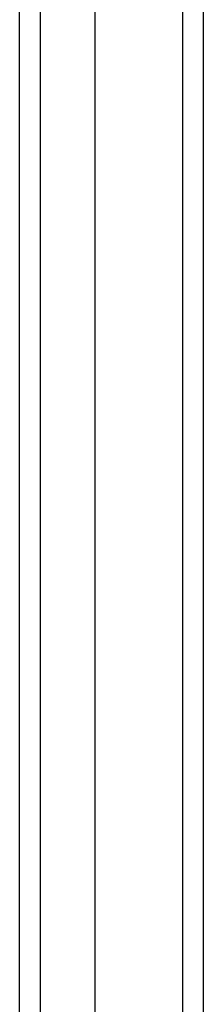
# Model space of a CAD drawing. Header units: inches. Extents: x 14 to 193, y 15 to 125.
# Tile 28 of 90: x 120.235 to 121.155, y 56.577 to 61.499. Entities that reach past the tile are written whole.
import ezdxf

# ---------------------------------------------------------------- set-up
doc = ezdxf.new("R2010")
doc.units = ezdxf.units.IN
doc.header["$LTSCALE"] = 12.41934
doc.header["$MEASUREMENT"] = 0
doc.layers.add('Visible Edges(ANSI)', color=7, linetype='Continuous', lineweight=25)
doc.layers.add('Visible Tangent Edges(ANSI)', color=7, linetype='Continuous', lineweight=25)

msp = doc.modelspace()

# ---------------------------------------------------------------- linework, layer by layer
at = {"layer": 'Visible Edges(ANSI)'}
for p, q in [((121.155, 51.7607), (121.155, 89.7888)), ((120.235, 52.6084), (120.235, 88.9411)), ((120.6114, 88.9411), (120.6114, 52.6084))]:
    msp.add_line(p, q, dxfattribs=at)
at = {"layer": 'Visible Tangent Edges(ANSI)'}
for p, q in [((121.0499, 89.7888), (121.0499, 51.7607)), ((120.3402, 52.4704), (120.3402, 89.0792))]:
    msp.add_line(p, q, dxfattribs=at)

doc.saveas('drawing.dxf')
